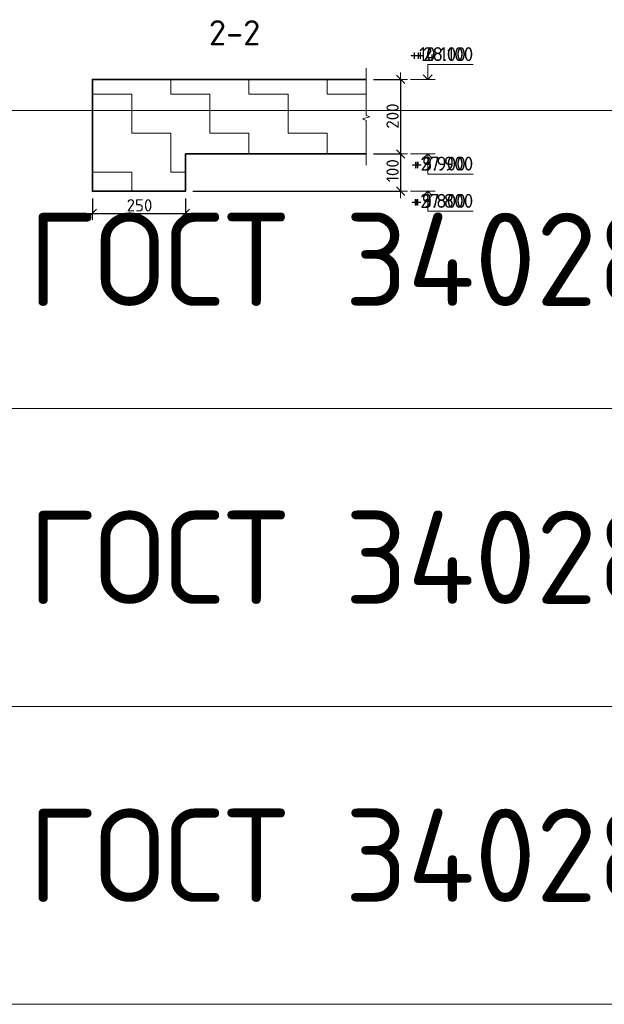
# Model space of a CAD drawing. Header units: metres. Extents: x -38 to 100, y -15 to 21.
# Tile 228 of 246: x 72.88 to 74.45, y 10.58 to 13.22. Entities that reach past the tile are written whole.
import ezdxf

# ---------------------------------------------------------------- set-up
doc = ezdxf.new("R2010")
doc.units = ezdxf.units.M
doc.header["$PDMODE"] = 65
for name, color, linetype, lineweight in [('XR$3$Размерная линия_ общее', 7, 'Continuous', 13), ('XR$4$Размерная линия_ общее', 7, 'Continuous', 13), ('XR$5$Текст_ примечание', 7, 'Continuous', 13), ('XR$6$Размерная линия_ общее', 7, 'Continuous', 13), ('XR$7$Текст_ примечание', 7, 'Continuous', 13)]:
    doc.layers.add(name, color=color, linetype=linetype, lineweight=lineweight)
doc.styles.add('ISOCPEUR', font='txt')
doc.dimstyles.new('DIMSTYLE_8', dxfattribs={"dimtxt": 0.033, "dimasz": 0.0375, "dimexe": 0, "dimexo": 0, "dimgap": 0.0165, "dimtad": 2, "dimdec": 0, "dimlfac": 1000, "dimrnd": 1, "dimzin": 12, "dimdsep": 46, "dimtxsty": 'ISOCPEUR', "dimblk1": 'ALL_ML_STRICH', "dimblk2": 'ALL_ML_STRICH', "dimsah": 1, "dimcen": 0, "dimclrd": 7, "dimclre": 256, "dimclrt": 7, "dimadec": 0, "dimazin": 0, "dimtfac": 1, "dimtdec": 0, "dimtix": 1, "dimtmove": 2, "dimatfit": 3, "dimfxl": 0, "dimtzin": 0, "dimlwd": 0, "dimlwe": -3, "dimarcsym": 0})
pattern_1 = [(0, (0.21, 0.21), (0.105, 0.105), [0.105, -0.105]), (90, (0.21, 0.21), (-0.105, 0.105), [0.105, -0.105])]

# ---------------------------------------------------------------- blocks, each defined once
blk = doc.blocks.new('ЭЛЕМЕНТ_УЗОРА_3')
at = {"color": 7, "linetype": 'Continuous', "lineweight": 13, "transparency": 33554687}
blk.add_line((73.8149, 12.8295), (73.8149, 12.8295), dxfattribs=at)
blk.add_lwpolyline([(73.8149, 13.0895), (73.8149, 12.9623), (73.8249, 12.9587), (73.8049, 12.9538), (73.8149, 12.9496), (73.8149, 12.8295)], dxfattribs=at)
blk = doc.blocks.new('СЛОЖНЫЙ_ОБЪЕКТ_3')
at = {"color": 7, "linetype": 'Continuous', "lineweight": 13, "transparency": 33554687}
blk.add_line((74.0002, 13.0595), (73.9336, 13.0595), dxfattribs=at)
blk.add_lwpolyline([(73.9802, 13.0595), (73.9802, 13.0995), (74.0826, 13.0995)], dxfattribs=at)
at = {"color": 7, "linetype": 'Continuous', "lineweight": 35, "transparency": 33554687}
blk.add_lwpolyline([(73.9681, 13.0716), (73.9802, 13.0595), (73.9923, 13.0716)], dxfattribs=at)
blk = doc.blocks.new('СЛОЖНЫЙ_ОБЪЕКТ_4')
at = {"color": 7, "linetype": 'Continuous', "lineweight": 13, "transparency": 33554687}
blk.add_line((74.0002, 12.8595), (73.9336, 12.8595), dxfattribs=at)
at = {"color": 7, "linetype": 'Continuous', "lineweight": 35, "transparency": 33554687}
blk.add_lwpolyline([(73.9681, 12.8474), (73.9802, 12.8595), (73.9923, 12.8474)], dxfattribs=at)
at = {"color": 7, "linetype": 'Continuous', "lineweight": 13, "transparency": 33554687}
blk.add_lwpolyline([(73.9802, 12.8595), (73.9802, 12.8055), (74.0826, 12.8055)], dxfattribs=at)
blk = doc.blocks.new('ALL_ML_STRICH')
at = {"color": 0, "linetype": 'ByBlock', "lineweight": -2}
for p, q in [((-1, 0), (0.5, 0)), ((-0.3, -0.3), (0.3, 0.3)), ((0, -0.5), (0, 0.5))]:
    blk.add_line(p, q, dxfattribs=at)
blk = doc.blocks.new('*D52')
at = {"layer": 'DEFPOINTS', "color": 7, "linetype": 'Continuous', "lineweight": 13, "transparency": 33554687}
for p in [(73.8149, 13.0595), (73.9073, 13.0595), (73.8149, 12.8595)]:
    blk.add_point(p, dxfattribs=at)
at = {"layer": 'XR$3$Размерная линия_ общее', "color": 253, "linetype": 'Continuous', "lineweight": -2, "true_color": 0xa0a0a0, "transparency": 33554687}
for p, q in [((73.8349, 13.0595), (73.9073, 13.0595)), ((73.8349, 12.8595), (73.9073, 12.8595))]:
    blk.add_line(p, q, dxfattribs=at)
at = {"layer": 'XR$3$Размерная линия_ общее', "color": 7, "linetype": 'Continuous', "lineweight": -2, "transparency": 33554687}
blk.add_line((73.9073, 13.0595), (73.9073, 12.8595), dxfattribs=at)
at = {"layer": 'XR$3$Размерная линия_ общее', "color": 7, "linetype": 'Continuous', "lineweight": 13, "transparency": 33554687, "xscale": 0.0375, "yscale": 0.0375, "zscale": 0.0375}
for p, rotation in [((73.9073, 13.0595), 90), ((73.9073, 12.8595), 270)]:
    blk.add_blockref('ALL_ML_STRICH', p, dxfattribs=dict(at, rotation=rotation))
at = {"layer": 'XR$3$Размерная линия_ общее', "color": 7, "linetype": 'Continuous', "lineweight": 13, "transparency": 33554687, "insert": (73.8858, 12.9611), "char_height": 0.033, "width": 0.099, "attachment_point": 5, "rotation": 90, "style": 'ISOCPEUR'}
blk.add_mtext('\\A1;{200}', dxfattribs=at)
blk = doc.blocks.new('*D53')
at = {"layer": 'DEFPOINTS', "color": 7, "linetype": 'Continuous', "lineweight": 13, "transparency": 33554687}
for p in [(73.8149, 12.8595), (73.9073, 12.8595), (73.3294, 12.7595)]:
    blk.add_point(p, dxfattribs=at)
at = {"layer": 'XR$3$Размерная линия_ общее', "color": 253, "linetype": 'Continuous', "lineweight": -2, "true_color": 0xa0a0a0, "transparency": 33554687}
for p, q in [((73.8349, 12.8595), (73.9073, 12.8595)), ((73.3494, 12.7595), (73.9073, 12.7595))]:
    blk.add_line(p, q, dxfattribs=at)
at = {"layer": 'XR$3$Размерная линия_ общее', "color": 7, "linetype": 'Continuous', "lineweight": -2, "transparency": 33554687}
blk.add_line((73.9073, 12.8595), (73.9073, 12.7595), dxfattribs=at)
at = {"layer": 'XR$3$Размерная линия_ общее', "color": 7, "linetype": 'Continuous', "lineweight": 13, "transparency": 33554687, "xscale": 0.0375, "yscale": 0.0375, "zscale": 0.0375}
for p, rotation in [((73.9073, 12.8595), 90), ((73.9073, 12.7595), 270)]:
    blk.add_blockref('ALL_ML_STRICH', p, dxfattribs=dict(at, rotation=rotation))
at = {"layer": 'XR$3$Размерная линия_ общее', "color": 7, "linetype": 'Continuous', "lineweight": 13, "transparency": 33554687, "insert": (73.8858, 12.8144), "char_height": 0.033, "width": 0.099, "attachment_point": 5, "rotation": 90, "style": 'ISOCPEUR'}
blk.add_mtext('\\A1;{100}', dxfattribs=at)
blk = doc.blocks.new('СЛОЖНЫЙ_ОБЪЕКТ_5')
at = {"color": 7, "linetype": 'Continuous', "lineweight": 13, "transparency": 33554687}
blk.add_line((74.0002, 12.7595), (73.9336, 12.7595), dxfattribs=at)
at = {"color": 7, "linetype": 'Continuous', "lineweight": 35, "transparency": 33554687}
blk.add_lwpolyline([(73.9681, 12.7474), (73.9802, 12.7595), (73.9923, 12.7474)], dxfattribs=at)
at = {"color": 7, "linetype": 'Continuous', "lineweight": 13, "transparency": 33554687}
blk.add_lwpolyline([(73.9802, 12.7595), (73.9802, 12.7055), (74.0826, 12.7055)], dxfattribs=at)
blk = doc.blocks.new('*D55')
at = {"layer": 'DEFPOINTS', "color": 7, "linetype": 'Continuous', "lineweight": 13, "transparency": 33554687}
for p in [(73.0794, 12.7595), (73.3294, 12.7595), (73.0794, 12.7)]:
    blk.add_point(p, dxfattribs=at)
at = {"layer": 'XR$3$Размерная линия_ общее', "color": 253, "linetype": 'Continuous', "lineweight": -2, "true_color": 0xa0a0a0, "transparency": 33554687}
for p, q in [((73.0794, 12.7395), (73.0794, 12.7)), ((73.3294, 12.7395), (73.3294, 12.7))]:
    blk.add_line(p, q, dxfattribs=at)
at = {"layer": 'XR$3$Размерная линия_ общее', "color": 7, "linetype": 'Continuous', "lineweight": -2, "transparency": 33554687}
blk.add_line((73.0794, 12.7), (73.3294, 12.7), dxfattribs=at)
at = {"layer": 'XR$3$Размерная линия_ общее', "color": 7, "linetype": 'Continuous', "lineweight": 13, "transparency": 33554687, "xscale": 0.0375, "yscale": 0.0375, "zscale": 0.0375, "rotation": 180}
blk.add_blockref('ALL_ML_STRICH', (73.0794, 12.7), dxfattribs=at)
at = {"layer": 'XR$3$Размерная линия_ общее', "color": 7, "linetype": 'Continuous', "lineweight": 13, "transparency": 33554687, "xscale": 0.0375, "yscale": 0.0375, "zscale": 0.0375}
blk.add_blockref('ALL_ML_STRICH', (73.3294, 12.7), dxfattribs=at)
at = {"layer": 'XR$3$Размерная линия_ общее', "color": 7, "linetype": 'Continuous', "lineweight": 13, "transparency": 33554687, "insert": (73.206, 12.7215), "char_height": 0.033, "width": 0.099, "attachment_point": 5, "style": 'ISOCPEUR'}
blk.add_mtext('\\A1;{250}', dxfattribs=at)
blk = doc.blocks.new('ЭЛЕМЕНТ_УЗОРА_17')
at = {"color": 7, "linetype": 'Continuous', "lineweight": 13, "transparency": 33554687}
blk.add_line((73.8149, 12.8295), (73.8149, 12.8295), dxfattribs=at)
blk.add_lwpolyline([(73.8149, 13.0895), (73.8149, 12.9623), (73.8249, 12.9587), (73.8049, 12.9538), (73.8149, 12.9496), (73.8149, 12.8295)], dxfattribs=at)
blk = doc.blocks.new('СЛОЖНЫЙ_ОБЪЕКТ_58')
at = {"color": 7, "linetype": 'Continuous', "lineweight": 13, "transparency": 33554687}
blk.add_line((74.0002, 13.0595), (73.9336, 13.0595), dxfattribs=at)
blk.add_lwpolyline([(73.9802, 13.0595), (73.9802, 13.0995), (74.0826, 13.0995)], dxfattribs=at)
at = {"color": 7, "linetype": 'Continuous', "lineweight": 35, "transparency": 33554687}
blk.add_lwpolyline([(73.9681, 13.0716), (73.9802, 13.0595), (73.9923, 13.0716)], dxfattribs=at)
blk = doc.blocks.new('СЛОЖНЫЙ_ОБЪЕКТ_59')
at = {"color": 7, "linetype": 'Continuous', "lineweight": 13, "transparency": 33554687}
blk.add_line((74.0002, 12.8595), (73.9336, 12.8595), dxfattribs=at)
at = {"color": 7, "linetype": 'Continuous', "lineweight": 35, "transparency": 33554687}
blk.add_lwpolyline([(73.9681, 12.8474), (73.9802, 12.8595), (73.9923, 12.8474)], dxfattribs=at)
at = {"color": 7, "linetype": 'Continuous', "lineweight": 13, "transparency": 33554687}
blk.add_lwpolyline([(73.9802, 12.8595), (73.9802, 12.8055), (74.0826, 12.8055)], dxfattribs=at)
blk = doc.blocks.new('*D288')
at = {"layer": 'DEFPOINTS', "color": 7, "linetype": 'Continuous', "lineweight": 13, "transparency": 33554687}
for p in [(73.8149, 13.0595), (73.9073, 13.0595), (73.8149, 12.8595)]:
    blk.add_point(p, dxfattribs=at)
at = {"layer": 'XR$4$Размерная линия_ общее', "color": 253, "linetype": 'Continuous', "lineweight": -2, "true_color": 0xa0a0a0, "transparency": 33554687}
for p, q in [((73.8349, 13.0595), (73.9073, 13.0595)), ((73.8349, 12.8595), (73.9073, 12.8595))]:
    blk.add_line(p, q, dxfattribs=at)
at = {"layer": 'XR$4$Размерная линия_ общее', "color": 7, "linetype": 'Continuous', "lineweight": -2, "transparency": 33554687}
blk.add_line((73.9073, 13.0595), (73.9073, 12.8595), dxfattribs=at)
at = {"layer": 'XR$4$Размерная линия_ общее', "color": 7, "linetype": 'Continuous', "lineweight": 13, "transparency": 33554687, "xscale": 0.0375, "yscale": 0.0375, "zscale": 0.0375}
for p, rotation in [((73.9073, 13.0595), 90), ((73.9073, 12.8595), 270)]:
    blk.add_blockref('ALL_ML_STRICH', p, dxfattribs=dict(at, rotation=rotation))
at = {"layer": 'XR$4$Размерная линия_ общее', "color": 7, "linetype": 'Continuous', "lineweight": 13, "transparency": 33554687, "insert": (73.8858, 12.9611), "char_height": 0.033, "width": 0.099, "attachment_point": 5, "rotation": 90, "style": 'ISOCPEUR'}
blk.add_mtext('\\A1;{200}', dxfattribs=at)
blk = doc.blocks.new('*D289')
at = {"layer": 'DEFPOINTS', "color": 7, "linetype": 'Continuous', "lineweight": 13, "transparency": 33554687}
for p in [(73.8149, 12.8595), (73.9073, 12.8595), (73.3294, 12.7595)]:
    blk.add_point(p, dxfattribs=at)
at = {"layer": 'XR$4$Размерная линия_ общее', "color": 253, "linetype": 'Continuous', "lineweight": -2, "true_color": 0xa0a0a0, "transparency": 33554687}
for p, q in [((73.8349, 12.8595), (73.9073, 12.8595)), ((73.3494, 12.7595), (73.9073, 12.7595))]:
    blk.add_line(p, q, dxfattribs=at)
at = {"layer": 'XR$4$Размерная линия_ общее', "color": 7, "linetype": 'Continuous', "lineweight": -2, "transparency": 33554687}
blk.add_line((73.9073, 12.8595), (73.9073, 12.7595), dxfattribs=at)
at = {"layer": 'XR$4$Размерная линия_ общее', "color": 7, "linetype": 'Continuous', "lineweight": 13, "transparency": 33554687, "xscale": 0.0375, "yscale": 0.0375, "zscale": 0.0375}
for p, rotation in [((73.9073, 12.8595), 90), ((73.9073, 12.7595), 270)]:
    blk.add_blockref('ALL_ML_STRICH', p, dxfattribs=dict(at, rotation=rotation))
at = {"layer": 'XR$4$Размерная линия_ общее', "color": 7, "linetype": 'Continuous', "lineweight": 13, "transparency": 33554687, "insert": (73.8858, 12.8144), "char_height": 0.033, "width": 0.099, "attachment_point": 5, "rotation": 90, "style": 'ISOCPEUR'}
blk.add_mtext('\\A1;{100}', dxfattribs=at)
blk = doc.blocks.new('СЛОЖНЫЙ_ОБЪЕКТ_60')
at = {"color": 7, "linetype": 'Continuous', "lineweight": 13, "transparency": 33554687}
blk.add_line((74.0002, 12.7595), (73.9336, 12.7595), dxfattribs=at)
at = {"color": 7, "linetype": 'Continuous', "lineweight": 35, "transparency": 33554687}
blk.add_lwpolyline([(73.9681, 12.7474), (73.9802, 12.7595), (73.9923, 12.7474)], dxfattribs=at)
at = {"color": 7, "linetype": 'Continuous', "lineweight": 13, "transparency": 33554687}
blk.add_lwpolyline([(73.9802, 12.7595), (73.9802, 12.7055), (74.0826, 12.7055)], dxfattribs=at)
blk = doc.blocks.new('*D291')
at = {"layer": 'DEFPOINTS', "color": 7, "linetype": 'Continuous', "lineweight": 13, "transparency": 33554687}
for p in [(73.0794, 12.7595), (73.3294, 12.7595), (73.0794, 12.7)]:
    blk.add_point(p, dxfattribs=at)
at = {"layer": 'XR$4$Размерная линия_ общее', "color": 253, "linetype": 'Continuous', "lineweight": -2, "true_color": 0xa0a0a0, "transparency": 33554687}
for p, q in [((73.0794, 12.7395), (73.0794, 12.7)), ((73.3294, 12.7395), (73.3294, 12.7))]:
    blk.add_line(p, q, dxfattribs=at)
at = {"layer": 'XR$4$Размерная линия_ общее', "color": 7, "linetype": 'Continuous', "lineweight": -2, "transparency": 33554687}
blk.add_line((73.0794, 12.7), (73.3294, 12.7), dxfattribs=at)
at = {"layer": 'XR$4$Размерная линия_ общее', "color": 7, "linetype": 'Continuous', "lineweight": 13, "transparency": 33554687, "xscale": 0.0375, "yscale": 0.0375, "zscale": 0.0375, "rotation": 180}
blk.add_blockref('ALL_ML_STRICH', (73.0794, 12.7), dxfattribs=at)
at = {"layer": 'XR$4$Размерная линия_ общее', "color": 7, "linetype": 'Continuous', "lineweight": 13, "transparency": 33554687, "xscale": 0.0375, "yscale": 0.0375, "zscale": 0.0375}
blk.add_blockref('ALL_ML_STRICH', (73.3294, 12.7), dxfattribs=at)
at = {"layer": 'XR$4$Размерная линия_ общее', "color": 7, "linetype": 'Continuous', "lineweight": 13, "transparency": 33554687, "insert": (73.206, 12.7215), "char_height": 0.033, "width": 0.099, "attachment_point": 5, "style": 'ISOCPEUR'}
blk.add_mtext('\\A1;{250}', dxfattribs=at)
blk = doc.blocks.new('ЭЛЕМЕНТ_УЗОРА_31')
at = {"color": 7, "linetype": 'Continuous', "lineweight": 13, "transparency": 33554687}
blk.add_line((73.8149, 12.8295), (73.8149, 12.8295), dxfattribs=at)
blk.add_lwpolyline([(73.8149, 13.0895), (73.8149, 12.9623), (73.8249, 12.9587), (73.8049, 12.9538), (73.8149, 12.9496), (73.8149, 12.8295)], dxfattribs=at)
blk = doc.blocks.new('*D601')
at = {"layer": 'DEFPOINTS', "color": 7, "linetype": 'Continuous', "lineweight": 13, "transparency": 33554687}
for p in [(73.8149, 13.0595), (73.9073, 13.0595), (73.8149, 12.8595)]:
    blk.add_point(p, dxfattribs=at)
at = {"layer": 'XR$6$Размерная линия_ общее', "color": 253, "linetype": 'Continuous', "lineweight": -2, "true_color": 0xa0a0a0, "transparency": 33554687}
for p, q in [((73.8349, 13.0595), (73.9073, 13.0595)), ((73.8349, 12.8595), (73.9073, 12.8595))]:
    blk.add_line(p, q, dxfattribs=at)
at = {"layer": 'XR$6$Размерная линия_ общее', "color": 7, "linetype": 'Continuous', "lineweight": -2, "transparency": 33554687}
blk.add_line((73.9073, 13.0595), (73.9073, 12.8595), dxfattribs=at)
at = {"layer": 'XR$6$Размерная линия_ общее', "color": 7, "linetype": 'Continuous', "lineweight": 13, "transparency": 33554687, "xscale": 0.0375, "yscale": 0.0375, "zscale": 0.0375}
for p, rotation in [((73.9073, 13.0595), 90), ((73.9073, 12.8595), 270)]:
    blk.add_blockref('ALL_ML_STRICH', p, dxfattribs=dict(at, rotation=rotation))
at = {"layer": 'XR$6$Размерная линия_ общее', "color": 7, "linetype": 'Continuous', "lineweight": 13, "transparency": 33554687, "insert": (73.8858, 12.9611), "char_height": 0.033, "width": 0.099, "attachment_point": 5, "rotation": 90, "style": 'ISOCPEUR'}
blk.add_mtext('\\A1;{200}', dxfattribs=at)
blk = doc.blocks.new('*D602')
at = {"layer": 'DEFPOINTS', "color": 7, "linetype": 'Continuous', "lineweight": 13, "transparency": 33554687}
for p in [(73.8149, 12.8595), (73.9073, 12.8595), (73.3294, 12.7595)]:
    blk.add_point(p, dxfattribs=at)
at = {"layer": 'XR$6$Размерная линия_ общее', "color": 253, "linetype": 'Continuous', "lineweight": -2, "true_color": 0xa0a0a0, "transparency": 33554687}
for p, q in [((73.8349, 12.8595), (73.9073, 12.8595)), ((73.3494, 12.7595), (73.9073, 12.7595))]:
    blk.add_line(p, q, dxfattribs=at)
at = {"layer": 'XR$6$Размерная линия_ общее', "color": 7, "linetype": 'Continuous', "lineweight": -2, "transparency": 33554687}
blk.add_line((73.9073, 12.8595), (73.9073, 12.7595), dxfattribs=at)
at = {"layer": 'XR$6$Размерная линия_ общее', "color": 7, "linetype": 'Continuous', "lineweight": 13, "transparency": 33554687, "xscale": 0.0375, "yscale": 0.0375, "zscale": 0.0375}
for p, rotation in [((73.9073, 12.8595), 90), ((73.9073, 12.7595), 270)]:
    blk.add_blockref('ALL_ML_STRICH', p, dxfattribs=dict(at, rotation=rotation))
at = {"layer": 'XR$6$Размерная линия_ общее', "color": 7, "linetype": 'Continuous', "lineweight": 13, "transparency": 33554687, "insert": (73.8858, 12.8144), "char_height": 0.033, "width": 0.099, "attachment_point": 5, "rotation": 90, "style": 'ISOCPEUR'}
blk.add_mtext('\\A1;{100}', dxfattribs=at)
blk = doc.blocks.new('*D603')
at = {"layer": 'DEFPOINTS', "color": 7, "linetype": 'Continuous', "lineweight": 13, "transparency": 33554687}
for p in [(73.0794, 12.7595), (73.3294, 12.7595), (73.0794, 12.7)]:
    blk.add_point(p, dxfattribs=at)
at = {"layer": 'XR$6$Размерная линия_ общее', "color": 253, "linetype": 'Continuous', "lineweight": -2, "true_color": 0xa0a0a0, "transparency": 33554687}
for p, q in [((73.0794, 12.7395), (73.0794, 12.7)), ((73.3294, 12.7395), (73.3294, 12.7))]:
    blk.add_line(p, q, dxfattribs=at)
at = {"layer": 'XR$6$Размерная линия_ общее', "color": 7, "linetype": 'Continuous', "lineweight": -2, "transparency": 33554687}
blk.add_line((73.0794, 12.7), (73.3294, 12.7), dxfattribs=at)
at = {"layer": 'XR$6$Размерная линия_ общее', "color": 7, "linetype": 'Continuous', "lineweight": 13, "transparency": 33554687, "xscale": 0.0375, "yscale": 0.0375, "zscale": 0.0375, "rotation": 180}
blk.add_blockref('ALL_ML_STRICH', (73.0794, 12.7), dxfattribs=at)
at = {"layer": 'XR$6$Размерная линия_ общее', "color": 7, "linetype": 'Continuous', "lineweight": 13, "transparency": 33554687, "xscale": 0.0375, "yscale": 0.0375, "zscale": 0.0375}
blk.add_blockref('ALL_ML_STRICH', (73.3294, 12.7), dxfattribs=at)
at = {"layer": 'XR$6$Размерная линия_ общее', "color": 7, "linetype": 'Continuous', "lineweight": 13, "transparency": 33554687, "insert": (73.206, 12.7215), "char_height": 0.033, "width": 0.099, "attachment_point": 5, "style": 'ISOCPEUR'}
blk.add_mtext('\\A1;{250}', dxfattribs=at)
blk = doc.blocks.new('СЛОЖНЫЙ_ОБЪЕКТ_103')
at = {"color": 7, "linetype": 'Continuous', "lineweight": 13, "transparency": 33554687}
blk.add_line((74.0002, 13.0595), (73.9336, 13.0595), dxfattribs=at)
blk.add_lwpolyline([(73.9802, 13.0595), (73.9802, 13.0995), (74.1026, 13.0995)], dxfattribs=at)
at = {"color": 7, "linetype": 'Continuous', "lineweight": 35, "transparency": 33554687}
blk.add_lwpolyline([(73.9681, 13.0716), (73.9802, 13.0595), (73.9923, 13.0716)], dxfattribs=at)
blk = doc.blocks.new('СЛОЖНЫЙ_ОБЪЕКТ_104')
at = {"color": 7, "linetype": 'Continuous', "lineweight": 13, "transparency": 33554687}
blk.add_line((74.0002, 12.8595), (73.9336, 12.8595), dxfattribs=at)
at = {"color": 7, "linetype": 'Continuous', "lineweight": 35, "transparency": 33554687}
blk.add_lwpolyline([(73.9681, 12.8474), (73.9802, 12.8595), (73.9923, 12.8474)], dxfattribs=at)
at = {"color": 7, "linetype": 'Continuous', "lineweight": 13, "transparency": 33554687}
blk.add_lwpolyline([(73.9802, 12.8595), (73.9802, 12.8055), (74.1026, 12.8055)], dxfattribs=at)
blk = doc.blocks.new('СЛОЖНЫЙ_ОБЪЕКТ_105')
at = {"color": 7, "linetype": 'Continuous', "lineweight": 13, "transparency": 33554687}
blk.add_line((74.0002, 12.7595), (73.9336, 12.7595), dxfattribs=at)
at = {"color": 7, "linetype": 'Continuous', "lineweight": 35, "transparency": 33554687}
blk.add_lwpolyline([(73.9681, 12.7474), (73.9802, 12.7595), (73.9923, 12.7474)], dxfattribs=at)
at = {"color": 7, "linetype": 'Continuous', "lineweight": 13, "transparency": 33554687}
blk.add_lwpolyline([(73.9802, 12.7595), (73.9802, 12.7055), (74.1026, 12.7055)], dxfattribs=at)

msp = doc.modelspace()

# ---------------------------------------------------------------- hatches: boundary and pattern name
at = {"linetype": 'Continuous', "lineweight": 13, "transparency": 33554687}
h = msp.add_hatch(dxfattribs=at)
h.set_pattern_fill('____', scale=0.105, style=0, pattern_type=2)
h.set_pattern_definition(pattern_1)
h.paths.add_polyline_path([(73.8149, 13.0595), (73.0794, 13.0595), (73.0794, 12.7595), (73.3294, 12.7595), (73.3294, 12.8595), (73.8149, 12.8595)], flags=0)
h = msp.add_hatch(dxfattribs=at)
h.set_pattern_fill('____', scale=0.105, style=0, pattern_type=2)
h.set_pattern_definition(pattern_1)
h.paths.add_polyline_path([(73.8149, 13.0595), (73.0794, 13.0595), (73.0794, 12.7595), (73.3294, 12.7595), (73.3294, 12.8595), (73.8149, 12.8595)], flags=0)
h = msp.add_hatch(dxfattribs=at)
h.set_pattern_fill('____', scale=0.105, style=0, pattern_type=2)
h.set_pattern_definition(pattern_1)
h.paths.add_polyline_path([(73.8149, 13.0595), (73.0794, 13.0595), (73.0794, 12.7595), (73.3294, 12.7595), (73.3294, 12.8595), (73.8149, 12.8595)], flags=0)

# ---------------------------------------------------------------- linework, layer by layer
at = {"color": 7, "linetype": 'Continuous', "lineweight": 35, "transparency": 33554687}
msp.add_line((73.3294, 12.8595), (73.8149, 12.8595), dxfattribs=at)
msp.add_line((73.3294, 12.8595), (73.8149, 12.8595), dxfattribs=at)
msp.add_line((73.3294, 12.8595), (73.8149, 12.8595), dxfattribs=at)
for points in [[(73.8149, 13.0595), (73.0794, 13.0595), (73.0794, 12.8595)], [(73.8149, 13.0595), (73.0794, 13.0595), (73.0794, 12.8595)], [(73.8149, 13.0595), (73.0794, 13.0595), (73.0794, 12.8595)], [(73.0794, 12.8595), (73.0794, 12.7595), (73.3294, 12.7595), (73.3294, 12.8595)], [(73.0794, 12.8595), (73.0794, 12.7595), (73.3294, 12.7595), (73.3294, 12.8595)], [(73.0794, 12.8595), (73.0794, 12.7595), (73.3294, 12.7595), (73.3294, 12.8595)]]:
    msp.add_lwpolyline(points, dxfattribs=at)
at = {"layer": 'XR$5$Текст_ примечание', "color": 7, "linetype": 'Continuous', "lineweight": 13, "transparency": 33554687}
for p, q in [((88.9757, 12.9764), (70.4757, 12.9764)), ((88.9757, 12.1764), (70.4757, 12.1764)), ((88.9757, 11.3764), (70.4757, 11.3764)), ((88.9757, 10.5764), (70.4757, 10.5764))]:
    msp.add_line(p, q, dxfattribs=at)
at = {"layer": 'XR$7$Текст_ примечание', "color": 7, "linetype": 'Continuous', "lineweight": 13, "transparency": 33554687}
for p, q in [((88.9757, 12.9764), (70.4757, 12.9764)), ((88.9757, 12.1764), (70.4757, 12.1764)), ((88.9757, 11.3764), (70.4757, 11.3764)), ((88.9757, 10.5764), (70.4757, 10.5764))]:
    msp.add_line(p, q, dxfattribs=at)

# ---------------------------------------------------------------- block references
at = {"color": 7, "linetype": 'Continuous', "lineweight": 13, "transparency": 33554687}
for name in ['ЭЛЕМЕНТ_УЗОРА_3', 'ЭЛЕМЕНТ_УЗОРА_17', 'ЭЛЕМЕНТ_УЗОРА_31']:
    msp.add_blockref(name, (0, 0), dxfattribs=at)
at = {"color": 7, "linetype": 'Continuous', "lineweight": 35, "transparency": 33554687}
for name in ['СЛОЖНЫЙ_ОБЪЕКТ_3', 'СЛОЖНЫЙ_ОБЪЕКТ_58', 'СЛОЖНЫЙ_ОБЪЕКТ_103', 'СЛОЖНЫЙ_ОБЪЕКТ_4', 'СЛОЖНЫЙ_ОБЪЕКТ_59', 'СЛОЖНЫЙ_ОБЪЕКТ_104', 'СЛОЖНЫЙ_ОБЪЕКТ_5', 'СЛОЖНЫЙ_ОБЪЕКТ_60', 'СЛОЖНЫЙ_ОБЪЕКТ_105']:
    msp.add_blockref(name, (0, 0), dxfattribs=at)

# ---------------------------------------------------------------- texts
at = {"color": 7, "linetype": 'Continuous', "lineweight": 50, "transparency": 33554687, "insert": (73.4615, 13.1849), "char_height": 0.0675, "width": 0.172565, "attachment_point": 5, "style": 'ISOCPEUR'}
msp.add_mtext('\\A1;{\\fISOCPEUR|i0|b0;\\H0.067500;\\W1.000000;\\C7;2-2}\\P', dxfattribs=at)
msp.add_mtext('\\A1;{\\fISOCPEUR|i0|b0;\\H0.067500;\\W1.000000;\\C7;2-2}\\P', dxfattribs=at)
msp.add_mtext('\\A1;{\\fISOCPEUR|i0|b0;\\H0.067500;\\W1.000000;\\C7;2-2}\\P', dxfattribs=at)
at = {"color": 7, "linetype": 'Continuous', "lineweight": 13, "transparency": 33554687, "char_height": 0.0375, "attachment_point": 9, "style": 'ISOCPEUR'}
for s, insert, width in [('\\A1;{\\fISOCPEUR|i0|b0;\\H0.037500;\\W1.000000;\\C7;+10.100}\\P', (74.0826, 13.1087), 0.170106), ('\\A1;{\\fISOCPEUR|i0|b0;\\H0.037500;\\W1.000000;\\C7;+28.100}\\P', (74.1026, 13.1087), 0.178404), ('\\A1;{\\fISOCPEUR|i0|b0;\\H0.037500;\\W1.000000;\\C7;+4.100}\\P', (74.0826, 13.1087), 0.155671), ('\\A1;{\\fISOCPEUR|i0|b0;\\H0.037500;\\W1.000000;\\C7;+27.900}\\P', (74.1026, 12.8147), 0.186702), ('\\A1;{\\fISOCPEUR|i0|b0;\\H0.037500;\\W1.000000;\\C7;+3.900}\\P', (74.0826, 12.8147), 0.160312), ('\\A1;{\\fISOCPEUR|i0|b0;\\H0.037500;\\W1.000000;\\C7;+9.900}\\P', (74.0826, 12.8147), 0.160312), ('\\A1;{\\fISOCPEUR|i0|b0;\\H0.037500;\\W1.000000;\\C7;+27.800}\\P', (74.1026, 12.7147), 0.186702), ('\\A1;{\\fISOCPEUR|i0|b0;\\H0.037500;\\W1.000000;\\C7;+3.800}\\P', (74.0826, 12.7147), 0.160312), ('\\A1;{\\fISOCPEUR|i0|b0;\\H0.037500;\\W1.000000;\\C7;+9.800}\\P', (74.0826, 12.7147), 0.160312)]:
    msp.add_mtext(s, dxfattribs=dict(at, insert=insert, width=width))
at = {"layer": 'XR$5$Текст_ примечание', "color": 7, "linetype": 'Continuous', "lineweight": 35, "transparency": 33554687, "char_height": 0.25, "width": 2.743715, "attachment_point": 7, "style": 'ISOCPEUR'}
for insert in [(72.9066, 12.4514), (72.9066, 11.6514), (72.9066, 10.8514)]:
    msp.add_mtext('\\W0.96;ГОСТ 34028-2016', dxfattribs=dict(at, insert=insert))
at = {"layer": 'XR$7$Текст_ примечание', "color": 7, "linetype": 'Continuous', "lineweight": 35, "transparency": 33554687, "char_height": 0.25, "width": 2.743715, "attachment_point": 7, "style": 'ISOCPEUR'}
for insert in [(72.9066, 12.4514), (72.9066, 11.6514), (72.9066, 10.8514)]:
    msp.add_mtext('\\W0.96;ГОСТ 34028-2016', dxfattribs=dict(at, insert=insert))

# ---------------------------------------------------------------- dimensions: what is measured, and where the dimension line sits
at = {"layer": 'XR$3$Размерная линия_ общее', "color": 7, "linetype": 'Continuous', "lineweight": 13, "transparency": 33554687}
for base, p1, p2, picture, middle in [((73.9073, 12.8595), (73.8349, 13.0595), (73.8349, 12.8595), '*D52', (73.8858, 12.9611)), ((73.9073, 12.7595), (73.8349, 12.8595), (73.3494, 12.7595), '*D53', (73.8858, 12.8144))]:
    dim = msp.add_linear_dim(base=base, p1=p1, p2=p2, angle=270, dimstyle='DIMSTYLE_8', override={"dimpost": '<>', "dimclrd": 7, "dimclre": 253, "dimclrt": 7, "dimlwd": 0, "dimlwe": 65533}, dxfattribs=at)
    dim.commit()
    dim.dimension.update_dxf_attribs({"geometry": picture, "text_midpoint": middle, "dimtype": 160})
dim = msp.add_linear_dim(base=(73.3294, 12.7), p1=(73.0794, 12.7395), p2=(73.3294, 12.7395), dimstyle='DIMSTYLE_8', override={"dimpost": '<>', "dimclrd": 7, "dimclre": 253, "dimclrt": 7, "dimlwd": 0, "dimlwe": 65533}, dxfattribs=at)
dim.commit()
dim.dimension.update_dxf_attribs({"geometry": '*D55', "text_midpoint": (73.206, 12.7215), "dimtype": 160})
at = {"layer": 'XR$4$Размерная линия_ общее', "color": 7, "linetype": 'Continuous', "lineweight": 13, "transparency": 33554687}
for base, p1, p2, picture, middle in [((73.9073, 12.8595), (73.8349, 13.0595), (73.8349, 12.8595), '*D288', (73.8858, 12.9611)), ((73.9073, 12.7595), (73.8349, 12.8595), (73.3494, 12.7595), '*D289', (73.8858, 12.8144))]:
    dim = msp.add_linear_dim(base=base, p1=p1, p2=p2, angle=270, dimstyle='DIMSTYLE_8', override={"dimpost": '<>', "dimclrd": 7, "dimclre": 253, "dimclrt": 7, "dimlwd": 0, "dimlwe": 65533}, dxfattribs=at)
    dim.commit()
    dim.dimension.update_dxf_attribs({"geometry": picture, "text_midpoint": middle, "dimtype": 160})
dim = msp.add_linear_dim(base=(73.3294, 12.7), p1=(73.0794, 12.7395), p2=(73.3294, 12.7395), dimstyle='DIMSTYLE_8', override={"dimpost": '<>', "dimclrd": 7, "dimclre": 253, "dimclrt": 7, "dimlwd": 0, "dimlwe": 65533}, dxfattribs=at)
dim.commit()
dim.dimension.update_dxf_attribs({"geometry": '*D291', "text_midpoint": (73.206, 12.7215), "dimtype": 160})
at = {"layer": 'XR$6$Размерная линия_ общее', "color": 7, "linetype": 'Continuous', "lineweight": 13, "transparency": 33554687}
for base, p1, p2, picture, middle in [((73.9073, 12.8595), (73.8349, 13.0595), (73.8349, 12.8595), '*D601', (73.8858, 12.9611)), ((73.9073, 12.7595), (73.8349, 12.8595), (73.3494, 12.7595), '*D602', (73.8858, 12.8144))]:
    dim = msp.add_linear_dim(base=base, p1=p1, p2=p2, angle=270, dimstyle='DIMSTYLE_8', override={"dimpost": '<>', "dimclrd": 7, "dimclre": 253, "dimclrt": 7, "dimlwd": 0, "dimlwe": 65533}, dxfattribs=at)
    dim.commit()
    dim.dimension.update_dxf_attribs({"geometry": picture, "text_midpoint": middle, "dimtype": 160})
dim = msp.add_linear_dim(base=(73.3294, 12.7), p1=(73.0794, 12.7395), p2=(73.3294, 12.7395), dimstyle='DIMSTYLE_8', override={"dimpost": '<>', "dimclrd": 7, "dimclre": 253, "dimclrt": 7, "dimlwd": 0, "dimlwe": 65533}, dxfattribs=at)
dim.commit()
dim.dimension.update_dxf_attribs({"geometry": '*D603', "text_midpoint": (73.206, 12.7215), "dimtype": 160})

doc.saveas('drawing.dxf')
